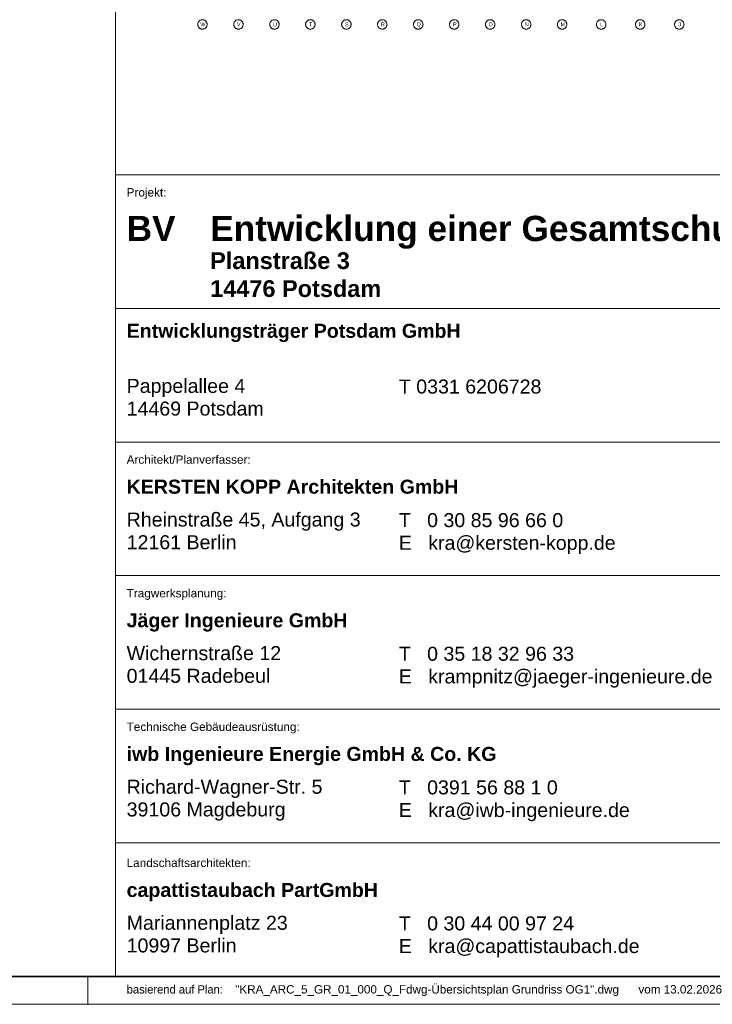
# Model space of a CAD drawing. Extents: x -620 to 3480, y 62 to 1107.
# Tile 39 of 244: x 98 to 223, y 62 to 239. Entities that reach past the tile are written whole.
import ezdxf
from ezdxf.lldxf.tags import DXFTag

# ---------------------------------------------------------------- set-up
doc = ezdxf.new("R2010")
doc.units = 0
for name, color, linetype, lineweight in [('iwb_Plankopf Linie', 7, 'Continuous', 13), ('iwb_Plankopf Rahmen', 7, 'Continuous', 35), ('iwb_Plankopf Text', 7, 'Continuous', 18), ('PK_LP_Achsen', 7, 'STRICHPUNKT2', 5)]:
    doc.layers.add(name, color=color, linetype=linetype, lineweight=lineweight)
doc.layers.add('PK_LP_T01', color=1, linetype='Continuous', lineweight=9, true_color=0xff0000)
doc.styles.add('Plankopf', font='arial.ttf')
doc.styles.get("Standard").update_dxf_attribs({"font": 'ARIALN.TTF'})
tags = doc.linetypes.add('STRICHPUNKT2', pattern=[12.7, 6.35, -3.175, 0, -3.175]).pattern_tags.tags
tags[10:11] = [DXFTag(74, 4), DXFTag(75, 0), DXFTag(340, '0'), DXFTag(46, 0.0), DXFTag(50, 0.0), DXFTag(44, 0.0), DXFTag(45, 0.0)]
tags[8:9] = [DXFTag(74, 4), DXFTag(75, 0), DXFTag(340, '0'), DXFTag(46, 0.0), DXFTag(50, 0.0), DXFTag(44, 0.0), DXFTag(45, 0.0)]
tags[6:7] = [DXFTag(74, 4), DXFTag(75, 0), DXFTag(340, '0'), DXFTag(46, 0.0), DXFTag(50, 0.0), DXFTag(44, 0.0), DXFTag(45, 0.0)]
tags[4:5] = [DXFTag(74, 4), DXFTag(75, 0), DXFTag(340, '0'), DXFTag(46, 0.0), DXFTag(50, 0.0), DXFTag(44, 0.0), DXFTag(45, 0.0)]

# ---------------------------------------------------------------- blocks, each defined once
blk = doc.blocks.new('Blockreferenz-A06G9GKR8I')
at = {"layer": 'PK_LP_Achsen', "linetype": 'ByBlock', "ltscale": 0.13}
for p, q in [((130.15, 238.69), (130.18, 238.77)), ((130.18, 238.77), (130.22, 238.84)), ((130.22, 238.84), (130.26, 238.91)), ((130.26, 238.91), (130.31, 238.98)), ((130.31, 238.98), (130.37, 239.04)), ((130.37, 239.04), (130.43, 239.1)), ((130.43, 239.1), (130.5, 239.15)), ((130.5, 239.15), (130.57, 239.19)), ((130.57, 239.19), (130.64, 239.23)), ((130.64, 239.23), (130.72, 239.25)), ((130.72, 239.25), (130.8, 239.27)), ((130.8, 239.27), (130.88, 239.29)), ((130.88, 239.29), (130.97, 239.29)), ((130.97, 239.29), (131.05, 239.29)), ((131.05, 239.29), (131.13, 239.27)), ((131.13, 239.27), (131.21, 239.25)), ((131.21, 239.25), (131.29, 239.23)), ((131.29, 239.23), (131.37, 239.19)), ((131.37, 239.19), (131.44, 239.15)), ((131.44, 239.15), (131.51, 239.1)), ((131.51, 239.1), (131.57, 239.04)), ((131.57, 239.04), (131.62, 238.98)), ((131.62, 238.98), (131.67, 238.91)), ((131.67, 238.91), (131.72, 238.84)), ((131.72, 238.84), (131.75, 238.77)), ((131.75, 238.77), (131.78, 238.69)), ((136.61, 238.69), (136.64, 238.77)), ((136.64, 238.77), (136.68, 238.84)), ((136.68, 238.84), (136.72, 238.91)), ((136.72, 238.91), (136.77, 238.98)), ((136.77, 238.98), (136.83, 239.04)), ((136.83, 239.04), (136.89, 239.1)), ((136.89, 239.1), (136.96, 239.15)), ((136.96, 239.15), (137.03, 239.19)), ((137.03, 239.19), (137.1, 239.23)), ((137.1, 239.23), (137.18, 239.25)), ((137.18, 239.25), (137.26, 239.27)), ((137.26, 239.27), (137.34, 239.29)), ((137.34, 239.29), (137.43, 239.29)), ((137.43, 239.29), (137.51, 239.29)), ((137.51, 239.29), (137.59, 239.27)), ((137.59, 239.27), (137.67, 239.25)), ((137.67, 239.25), (137.75, 239.23)), ((137.75, 239.23), (137.83, 239.19)), ((137.83, 239.19), (137.9, 239.15)), ((137.9, 239.15), (137.97, 239.1)), ((137.97, 239.1), (138.03, 239.04)), ((138.03, 239.04), (138.08, 238.98)), ((138.08, 238.98), (138.13, 238.91)), ((138.13, 238.91), (138.18, 238.84)), ((138.18, 238.84), (138.21, 238.77)), ((138.21, 238.77), (138.24, 238.69)), ((143.07, 238.69), (143.1, 238.77)), ((143.1, 238.77), (143.14, 238.84)), ((143.14, 238.84), (143.18, 238.91)), ((143.18, 238.91), (143.23, 238.98)), ((143.23, 238.98), (143.29, 239.04)), ((143.29, 239.04), (143.35, 239.1)), ((143.35, 239.1), (143.42, 239.15)), ((143.42, 239.15), (143.49, 239.19)), ((143.49, 239.19), (143.56, 239.23)), ((143.56, 239.23), (143.64, 239.25)), ((143.64, 239.25), (143.72, 239.27)), ((143.72, 239.27), (143.8, 239.29)), ((143.8, 239.29), (143.89, 239.29)), ((143.89, 239.29), (143.97, 239.29)), ((143.97, 239.29), (144.05, 239.27)), ((144.05, 239.27), (144.13, 239.25)), ((144.13, 239.25), (144.21, 239.23)), ((144.21, 239.23), (144.29, 239.19)), ((144.29, 239.19), (144.36, 239.15)), ((144.36, 239.15), (144.43, 239.1)), ((144.43, 239.1), (144.49, 239.04)), ((144.49, 239.04), (144.54, 238.98)), ((144.54, 238.98), (144.59, 238.91)), ((144.59, 238.91), (144.64, 238.84)), ((144.64, 238.84), (144.67, 238.77)), ((144.67, 238.77), (144.7, 238.69)), ((149.53, 238.69), (149.56, 238.77)), ((149.56, 238.77), (149.6, 238.84)), ((149.6, 238.84), (149.64, 238.91)), ((149.64, 238.91), (149.69, 238.98)), ((149.69, 238.98), (149.75, 239.04)), ((149.75, 239.04), (149.81, 239.1)), ((149.81, 239.1), (149.88, 239.15)), ((149.88, 239.15), (149.95, 239.19)), ((149.95, 239.19), (150.02, 239.23)), ((150.02, 239.23), (150.1, 239.25)), ((150.1, 239.25), (150.18, 239.27)), ((150.18, 239.27), (150.26, 239.29)), ((150.26, 239.29), (150.35, 239.29)), ((150.35, 239.29), (150.43, 239.29)), ((150.43, 239.29), (150.51, 239.27)), ((150.51, 239.27), (150.59, 239.25)), ((150.59, 239.25), (150.67, 239.23)), ((150.67, 239.23), (150.75, 239.19)), ((150.75, 239.19), (150.82, 239.15)), ((150.82, 239.15), (150.89, 239.1)), ((150.89, 239.1), (150.95, 239.04)), ((150.95, 239.04), (151, 238.98)), ((151, 238.98), (151.05, 238.91)), ((151.05, 238.91), (151.1, 238.84)), ((151.1, 238.84), (151.13, 238.77)), ((151.13, 238.77), (151.16, 238.69)), ((155.99, 238.69), (156.02, 238.77)), ((156.02, 238.77), (156.06, 238.84)), ((156.06, 238.84), (156.1, 238.91)), ((156.1, 238.91), (156.15, 238.98)), ((156.15, 238.98), (156.21, 239.04)), ((156.21, 239.04), (156.27, 239.1)), ((156.27, 239.1), (156.34, 239.15)), ((156.34, 239.15), (156.41, 239.19)), ((156.41, 239.19), (156.48, 239.23)), ((156.48, 239.23), (156.56, 239.25)), ((156.56, 239.25), (156.64, 239.27)), ((156.64, 239.27), (156.72, 239.29)), ((156.72, 239.29), (156.81, 239.29)), ((156.81, 239.29), (156.89, 239.29)), ((156.89, 239.29), (156.97, 239.27)), ((156.97, 239.27), (157.05, 239.25)), ((157.05, 239.25), (157.13, 239.23)), ((157.13, 239.23), (157.21, 239.19)), ((157.21, 239.19), (157.28, 239.15)), ((157.28, 239.15), (157.35, 239.1)), ((157.35, 239.1), (157.41, 239.04)), ((157.41, 239.04), (157.46, 238.98)), ((157.46, 238.98), (157.51, 238.91)), ((157.51, 238.91), (157.56, 238.84)), ((157.56, 238.84), (157.59, 238.77)), ((157.59, 238.77), (157.62, 238.69)), ((162.45, 238.69), (162.48, 238.77)), ((162.48, 238.77), (162.52, 238.84)), ((162.52, 238.84), (162.56, 238.91)), ((162.56, 238.91), (162.61, 238.98)), ((162.61, 238.98), (162.67, 239.04)), ((162.67, 239.04), (162.73, 239.1)), ((162.73, 239.1), (162.8, 239.15)), ((162.8, 239.15), (162.87, 239.19)), ((162.87, 239.19), (162.94, 239.23)), ((162.94, 239.23), (163.02, 239.25)), ((163.02, 239.25), (163.1, 239.27)), ((163.1, 239.27), (163.18, 239.29)), ((163.18, 239.29), (163.27, 239.29)), ((163.27, 239.29), (163.35, 239.29)), ((163.35, 239.29), (163.43, 239.27)), ((163.43, 239.27), (163.51, 239.25)), ((163.51, 239.25), (163.59, 239.23)), ((163.59, 239.23), (163.67, 239.19)), ((163.67, 239.19), (163.74, 239.15)), ((163.74, 239.15), (163.81, 239.1)), ((163.81, 239.1), (163.87, 239.04)), ((163.87, 239.04), (163.92, 238.98)), ((163.92, 238.98), (163.97, 238.91)), ((163.97, 238.91), (164.02, 238.84)), ((164.02, 238.84), (164.05, 238.77)), ((164.05, 238.77), (164.08, 238.69)), ((168.91, 238.69), (168.94, 238.77)), ((168.94, 238.77), (168.98, 238.84)), ((168.98, 238.84), (169.02, 238.91)), ((169.02, 238.91), (169.07, 238.98)), ((169.07, 238.98), (169.13, 239.04)), ((169.13, 239.04), (169.19, 239.1)), ((169.19, 239.1), (169.26, 239.15)), ((169.26, 239.15), (169.33, 239.19)), ((169.33, 239.19), (169.4, 239.23)), ((169.4, 239.23), (169.48, 239.25)), ((169.48, 239.25), (169.56, 239.27)), ((169.56, 239.27), (169.64, 239.29)), ((169.64, 239.29), (169.73, 239.29)), ((169.73, 239.29), (169.81, 239.29)), ((169.81, 239.29), (169.89, 239.27)), ((169.89, 239.27), (169.97, 239.25)), ((169.97, 239.25), (170.05, 239.23)), ((170.05, 239.23), (170.13, 239.19)), ((170.13, 239.19), (170.2, 239.15)), ((170.2, 239.15), (170.27, 239.1)), ((170.27, 239.1), (170.33, 239.04)), ((170.33, 239.04), (170.38, 238.98)), ((170.38, 238.98), (170.43, 238.91)), ((170.43, 238.91), (170.48, 238.84)), ((170.48, 238.84), (170.51, 238.77)), ((170.51, 238.77), (170.54, 238.69)), ((175.37, 238.69), (175.4, 238.77)), ((175.4, 238.77), (175.44, 238.84)), ((175.44, 238.84), (175.48, 238.91)), ((175.48, 238.91), (175.53, 238.98)), ((175.53, 238.98), (175.59, 239.04)), ((175.59, 239.04), (175.65, 239.1)), ((175.65, 239.1), (175.72, 239.15)), ((175.72, 239.15), (175.79, 239.19)), ((175.79, 239.19), (175.86, 239.23)), ((175.86, 239.23), (175.94, 239.25)), ((175.94, 239.25), (176.02, 239.27)), ((176.02, 239.27), (176.1, 239.29)), ((176.1, 239.29), (176.19, 239.29)), ((176.19, 239.29), (176.27, 239.29)), ((176.27, 239.29), (176.35, 239.27)), ((176.35, 239.27), (176.43, 239.25)), ((176.43, 239.25), (176.51, 239.23)), ((176.51, 239.23), (176.59, 239.19)), ((176.59, 239.19), (176.66, 239.15)), ((176.66, 239.15), (176.73, 239.1)), ((176.73, 239.1), (176.79, 239.04)), ((176.79, 239.04), (176.84, 238.98)), ((176.84, 238.98), (176.89, 238.91)), ((176.89, 238.91), (176.94, 238.84)), ((176.94, 238.84), (176.97, 238.77)), ((176.97, 238.77), (177, 238.69)), ((181.83, 238.69), (181.86, 238.77)), ((181.86, 238.77), (181.9, 238.84)), ((181.9, 238.84), (181.94, 238.91)), ((181.94, 238.91), (181.99, 238.98)), ((181.99, 238.98), (182.05, 239.04)), ((182.05, 239.04), (182.11, 239.1)), ((182.11, 239.1), (182.18, 239.15)), ((182.18, 239.15), (182.25, 239.19)), ((182.25, 239.19), (182.32, 239.23)), ((182.32, 239.23), (182.4, 239.25)), ((182.4, 239.25), (182.48, 239.27)), ((182.48, 239.27), (182.56, 239.29)), ((182.56, 239.29), (182.65, 239.29)), ((182.65, 239.29), (182.73, 239.29)), ((182.73, 239.29), (182.81, 239.27)), ((182.81, 239.27), (182.89, 239.25)), ((182.89, 239.25), (182.97, 239.23)), ((182.97, 239.23), (183.05, 239.19)), ((183.05, 239.19), (183.12, 239.15)), ((183.12, 239.15), (183.19, 239.1)), ((183.19, 239.1), (183.25, 239.04)), ((183.25, 239.04), (183.3, 238.98)), ((183.3, 238.98), (183.35, 238.91)), ((183.35, 238.91), (183.4, 238.84)), ((183.4, 238.84), (183.43, 238.77)), ((183.43, 238.77), (183.46, 238.69)), ((188.29, 238.69), (188.32, 238.77)), ((188.32, 238.77), (188.36, 238.84)), ((188.36, 238.84), (188.4, 238.91)), ((188.4, 238.91), (188.45, 238.98)), ((188.45, 238.98), (188.51, 239.04)), ((188.51, 239.04), (188.57, 239.1)), ((188.57, 239.1), (188.64, 239.15)), ((188.64, 239.15), (188.71, 239.19)), ((188.71, 239.19), (188.78, 239.23)), ((188.78, 239.23), (188.86, 239.25)), ((188.86, 239.25), (188.94, 239.27)), ((188.94, 239.27), (189.02, 239.29)), ((189.02, 239.29), (189.11, 239.29)), ((189.11, 239.29), (189.19, 239.29)), ((189.19, 239.29), (189.27, 239.27)), ((189.27, 239.27), (189.35, 239.25)), ((189.35, 239.25), (189.43, 239.23)), ((189.43, 239.23), (189.51, 239.19)), ((189.51, 239.19), (189.58, 239.15)), ((189.58, 239.15), (189.65, 239.1)), ((189.65, 239.1), (189.71, 239.04)), ((189.71, 239.04), (189.76, 238.98)), ((189.76, 238.98), (189.81, 238.91)), ((189.81, 238.91), (189.86, 238.84)), ((189.86, 238.84), (189.89, 238.77)), ((189.89, 238.77), (189.92, 238.69)), ((194.75, 238.69), (194.78, 238.77)), ((194.78, 238.77), (194.82, 238.84)), ((194.82, 238.84), (194.86, 238.91)), ((194.86, 238.91), (194.91, 238.98)), ((194.91, 238.98), (194.97, 239.04)), ((194.97, 239.04), (195.03, 239.1)), ((195.03, 239.1), (195.1, 239.15)), ((195.1, 239.15), (195.17, 239.19)), ((195.17, 239.19), (195.24, 239.23)), ((195.24, 239.23), (195.32, 239.25)), ((195.32, 239.25), (195.4, 239.27)), ((195.4, 239.27), (195.48, 239.29)), ((195.48, 239.29), (195.57, 239.29)), ((195.57, 239.29), (195.65, 239.29)), ((195.65, 239.29), (195.73, 239.27)), ((195.73, 239.27), (195.81, 239.25)), ((195.81, 239.25), (195.89, 239.23)), ((195.89, 239.23), (195.97, 239.19)), ((195.97, 239.19), (196.04, 239.15)), ((196.04, 239.15), (196.11, 239.1)), ((196.11, 239.1), (196.17, 239.04)), ((196.17, 239.04), (196.22, 238.98)), ((196.22, 238.98), (196.27, 238.91)), ((196.27, 238.91), (196.32, 238.84)), ((196.32, 238.84), (196.35, 238.77)), ((196.35, 238.77), (196.38, 238.69)), ((201.77, 238.69), (201.79, 238.77)), ((201.79, 238.77), (201.83, 238.84)), ((201.83, 238.84), (201.87, 238.91)), ((201.87, 238.91), (201.92, 238.98)), ((201.92, 238.98), (201.98, 239.04)), ((201.98, 239.04), (202.04, 239.1)), ((202.04, 239.1), (202.11, 239.15)), ((202.11, 239.15), (202.18, 239.19)), ((202.18, 239.19), (202.25, 239.23)), ((202.25, 239.23), (202.33, 239.25)), ((202.33, 239.25), (202.41, 239.27)), ((202.41, 239.27), (202.5, 239.29)), ((202.5, 239.29), (202.58, 239.29)), ((202.58, 239.29), (202.66, 239.29)), ((202.66, 239.29), (202.75, 239.27)), ((202.75, 239.27), (202.83, 239.25)), ((202.83, 239.25), (202.91, 239.23)), ((202.91, 239.23), (202.98, 239.19)), ((202.98, 239.19), (203.05, 239.15)), ((203.05, 239.15), (203.12, 239.1)), ((203.12, 239.1), (203.18, 239.04)), ((203.18, 239.04), (203.24, 238.98)), ((203.24, 238.98), (203.29, 238.91)), ((203.29, 238.91), (203.33, 238.84)), ((203.33, 238.84), (203.37, 238.77)), ((203.37, 238.77), (203.39, 238.69)), ((208.78, 238.69), (208.81, 238.77)), ((208.81, 238.77), (208.84, 238.84)), ((208.84, 238.84), (208.89, 238.91)), ((208.89, 238.91), (208.94, 238.98)), ((208.94, 238.98), (208.99, 239.04)), ((208.99, 239.04), (209.05, 239.1)), ((209.05, 239.1), (209.12, 239.15)), ((209.12, 239.15), (209.19, 239.19)), ((209.19, 239.19), (209.27, 239.23)), ((209.27, 239.23), (209.35, 239.25)), ((209.35, 239.25), (209.43, 239.27)), ((209.43, 239.27), (209.51, 239.29)), ((209.51, 239.29), (209.59, 239.29)), ((209.59, 239.29), (209.68, 239.29)), ((209.68, 239.29), (209.76, 239.27)), ((209.76, 239.27), (209.84, 239.25)), ((209.84, 239.25), (209.92, 239.23)), ((209.92, 239.23), (209.99, 239.19)), ((209.99, 239.19), (210.06, 239.15)), ((210.06, 239.15), (210.13, 239.1)), ((210.13, 239.1), (210.19, 239.04)), ((210.19, 239.04), (210.25, 238.98)), ((210.25, 238.98), (210.3, 238.91)), ((210.3, 238.91), (210.34, 238.84)), ((210.34, 238.84), (210.38, 238.77)), ((210.38, 238.77), (210.41, 238.69)), ((215.79, 238.69), (215.82, 238.77)), ((215.82, 238.77), (215.86, 238.84)), ((215.86, 238.84), (215.9, 238.91)), ((215.9, 238.91), (215.95, 238.98)), ((215.95, 238.98), (216, 239.04)), ((216, 239.04), (216.07, 239.1)), ((216.07, 239.1), (216.13, 239.15)), ((216.13, 239.15), (216.2, 239.19)), ((216.2, 239.19), (216.28, 239.23)), ((216.28, 239.23), (216.36, 239.25)), ((216.36, 239.25), (216.44, 239.27)), ((216.44, 239.27), (216.52, 239.29)), ((216.52, 239.29), (216.61, 239.29)), ((216.61, 239.29), (216.69, 239.29)), ((216.69, 239.29), (216.77, 239.27)), ((216.77, 239.27), (216.85, 239.25)), ((216.85, 239.25), (216.93, 239.23)), ((216.93, 239.23), (217.01, 239.19)), ((217.01, 239.19), (217.08, 239.15)), ((217.08, 239.15), (217.14, 239.1)), ((217.14, 239.1), (217.21, 239.04)), ((217.21, 239.04), (217.26, 238.98)), ((217.26, 238.98), (217.31, 238.91)), ((217.31, 238.91), (217.35, 238.84)), ((217.35, 238.84), (217.39, 238.77)), ((217.39, 238.77), (217.42, 238.69)), ((130.12, 238.52), (130.13, 238.61)), ((130.12, 238.44), (130.12, 238.52)), ((130.12, 238.36), (130.12, 238.44)), ((130.13, 238.28), (130.12, 238.36)), ((130.13, 238.61), (130.15, 238.69)), ((130.15, 238.19), (130.13, 238.28)), ((130.18, 238.12), (130.15, 238.19)), ((130.22, 238.04), (130.18, 238.12)), ((130.26, 237.97), (130.22, 238.04)), ((130.31, 237.9), (130.26, 237.97)), ((130.37, 237.84), (130.31, 237.9)), ((130.43, 237.78), (130.37, 237.84)), ((130.5, 237.73), (130.43, 237.78)), ((130.57, 237.69), (130.5, 237.73)), ((130.64, 237.66), (130.57, 237.69)), ((130.72, 237.63), (130.64, 237.66)), ((130.8, 237.61), (130.72, 237.63)), ((130.88, 237.6), (130.8, 237.61)), ((130.97, 237.59), (130.88, 237.6)), ((131.05, 237.6), (130.97, 237.59)), ((131.13, 237.61), (131.05, 237.6)), ((131.21, 237.63), (131.13, 237.61)), ((131.29, 237.66), (131.21, 237.63)), ((131.37, 237.69), (131.29, 237.66)), ((131.44, 237.73), (131.37, 237.69)), ((131.51, 237.78), (131.44, 237.73)), ((131.57, 237.84), (131.51, 237.78)), ((131.62, 237.9), (131.57, 237.84)), ((131.67, 237.97), (131.62, 237.9)), ((131.72, 238.04), (131.67, 237.97)), ((131.75, 238.12), (131.72, 238.04)), ((131.78, 238.19), (131.75, 238.12)), ((131.78, 238.69), (131.8, 238.61)), ((131.8, 238.28), (131.78, 238.19)), ((131.8, 238.61), (131.81, 238.52)), ((131.81, 238.36), (131.8, 238.28)), ((131.81, 238.52), (131.82, 238.44)), ((131.82, 238.44), (131.81, 238.36)), ((136.58, 238.52), (136.59, 238.61)), ((136.58, 238.44), (136.58, 238.52)), ((136.58, 238.36), (136.58, 238.44)), ((136.59, 238.28), (136.58, 238.36)), ((136.59, 238.61), (136.61, 238.69)), ((136.61, 238.19), (136.59, 238.28)), ((136.64, 238.12), (136.61, 238.19)), ((136.68, 238.04), (136.64, 238.12)), ((136.72, 237.97), (136.68, 238.04)), ((136.77, 237.9), (136.72, 237.97)), ((136.83, 237.84), (136.77, 237.9)), ((136.89, 237.78), (136.83, 237.84)), ((136.96, 237.73), (136.89, 237.78)), ((137.03, 237.69), (136.96, 237.73)), ((137.1, 237.66), (137.03, 237.69)), ((137.18, 237.63), (137.1, 237.66)), ((137.26, 237.61), (137.18, 237.63)), ((137.34, 237.6), (137.26, 237.61)), ((137.43, 237.59), (137.34, 237.6)), ((137.51, 237.6), (137.43, 237.59)), ((137.59, 237.61), (137.51, 237.6)), ((137.67, 237.63), (137.59, 237.61)), ((137.75, 237.66), (137.67, 237.63)), ((137.83, 237.69), (137.75, 237.66)), ((137.9, 237.73), (137.83, 237.69)), ((137.97, 237.78), (137.9, 237.73)), ((138.03, 237.84), (137.97, 237.78)), ((138.08, 237.9), (138.03, 237.84)), ((138.13, 237.97), (138.08, 237.9)), ((138.18, 238.04), (138.13, 237.97)), ((138.21, 238.12), (138.18, 238.04)), ((138.24, 238.19), (138.21, 238.12)), ((138.24, 238.69), (138.26, 238.61)), ((138.26, 238.28), (138.24, 238.19)), ((138.26, 238.61), (138.27, 238.52)), ((138.27, 238.36), (138.26, 238.28)), ((138.27, 238.52), (138.28, 238.44)), ((138.28, 238.44), (138.27, 238.36)), ((143.04, 238.52), (143.05, 238.61)), ((143.04, 238.44), (143.04, 238.52)), ((143.04, 238.36), (143.04, 238.44)), ((143.05, 238.28), (143.04, 238.36)), ((143.05, 238.61), (143.07, 238.69)), ((143.07, 238.19), (143.05, 238.28)), ((143.1, 238.12), (143.07, 238.19)), ((143.14, 238.04), (143.1, 238.12)), ((143.18, 237.97), (143.14, 238.04)), ((143.23, 237.9), (143.18, 237.97)), ((143.29, 237.84), (143.23, 237.9)), ((143.35, 237.78), (143.29, 237.84)), ((143.42, 237.73), (143.35, 237.78)), ((143.49, 237.69), (143.42, 237.73)), ((143.56, 237.66), (143.49, 237.69)), ((143.64, 237.63), (143.56, 237.66)), ((143.72, 237.61), (143.64, 237.63)), ((143.8, 237.6), (143.72, 237.61)), ((143.89, 237.59), (143.8, 237.6)), ((143.97, 237.6), (143.89, 237.59)), ((144.05, 237.61), (143.97, 237.6)), ((144.13, 237.63), (144.05, 237.61)), ((144.21, 237.66), (144.13, 237.63)), ((144.29, 237.69), (144.21, 237.66)), ((144.36, 237.73), (144.29, 237.69)), ((144.43, 237.78), (144.36, 237.73)), ((144.49, 237.84), (144.43, 237.78)), ((144.54, 237.9), (144.49, 237.84)), ((144.59, 237.97), (144.54, 237.9)), ((144.64, 238.04), (144.59, 237.97)), ((144.67, 238.12), (144.64, 238.04)), ((144.7, 238.19), (144.67, 238.12)), ((144.7, 238.69), (144.72, 238.61)), ((144.72, 238.28), (144.7, 238.19)), ((144.72, 238.61), (144.73, 238.52)), ((144.73, 238.36), (144.72, 238.28)), ((144.73, 238.52), (144.74, 238.44)), ((144.74, 238.44), (144.73, 238.36)), ((149.5, 238.52), (149.51, 238.61)), ((149.5, 238.44), (149.5, 238.52)), ((149.5, 238.36), (149.5, 238.44)), ((149.51, 238.28), (149.5, 238.36)), ((149.51, 238.61), (149.53, 238.69)), ((149.53, 238.19), (149.51, 238.28)), ((149.56, 238.12), (149.53, 238.19)), ((149.6, 238.04), (149.56, 238.12)), ((149.64, 237.97), (149.6, 238.04)), ((149.69, 237.9), (149.64, 237.97)), ((149.75, 237.84), (149.69, 237.9)), ((149.81, 237.78), (149.75, 237.84)), ((149.88, 237.73), (149.81, 237.78)), ((149.95, 237.69), (149.88, 237.73)), ((150.02, 237.66), (149.95, 237.69)), ((150.1, 237.63), (150.02, 237.66)), ((150.18, 237.61), (150.1, 237.63)), ((150.26, 237.6), (150.18, 237.61)), ((150.35, 237.59), (150.26, 237.6)), ((150.43, 237.6), (150.35, 237.59)), ((150.51, 237.61), (150.43, 237.6)), ((150.59, 237.63), (150.51, 237.61)), ((150.67, 237.66), (150.59, 237.63)), ((150.75, 237.69), (150.67, 237.66)), ((150.82, 237.73), (150.75, 237.69)), ((150.89, 237.78), (150.82, 237.73)), ((150.95, 237.84), (150.89, 237.78)), ((151, 237.9), (150.95, 237.84)), ((151.05, 237.97), (151, 237.9)), ((151.1, 238.04), (151.05, 237.97)), ((151.13, 238.12), (151.1, 238.04)), ((151.16, 238.19), (151.13, 238.12)), ((151.16, 238.69), (151.18, 238.61)), ((151.18, 238.28), (151.16, 238.19)), ((151.18, 238.61), (151.19, 238.52)), ((151.19, 238.36), (151.18, 238.28)), ((151.19, 238.52), (151.2, 238.44)), ((151.2, 238.44), (151.19, 238.36)), ((155.96, 238.52), (155.97, 238.61)), ((155.96, 238.44), (155.96, 238.52)), ((155.96, 238.36), (155.96, 238.44)), ((155.97, 238.28), (155.96, 238.36)), ((155.97, 238.61), (155.99, 238.69)), ((155.99, 238.19), (155.97, 238.28)), ((156.02, 238.12), (155.99, 238.19)), ((156.06, 238.04), (156.02, 238.12)), ((156.1, 237.97), (156.06, 238.04)), ((156.15, 237.9), (156.1, 237.97)), ((156.21, 237.84), (156.15, 237.9)), ((156.27, 237.78), (156.21, 237.84)), ((156.34, 237.73), (156.27, 237.78)), ((156.41, 237.69), (156.34, 237.73)), ((156.48, 237.66), (156.41, 237.69)), ((156.56, 237.63), (156.48, 237.66)), ((156.64, 237.61), (156.56, 237.63)), ((156.72, 237.6), (156.64, 237.61)), ((156.81, 237.59), (156.72, 237.6)), ((156.89, 237.6), (156.81, 237.59)), ((156.97, 237.61), (156.89, 237.6)), ((157.05, 237.63), (156.97, 237.61)), ((157.13, 237.66), (157.05, 237.63)), ((157.21, 237.69), (157.13, 237.66)), ((157.28, 237.73), (157.21, 237.69)), ((157.35, 237.78), (157.28, 237.73)), ((157.41, 237.84), (157.35, 237.78)), ((157.46, 237.9), (157.41, 237.84)), ((157.51, 237.97), (157.46, 237.9)), ((157.56, 238.04), (157.51, 237.97)), ((157.59, 238.12), (157.56, 238.04)), ((157.62, 238.19), (157.59, 238.12)), ((157.62, 238.69), (157.64, 238.61)), ((157.64, 238.28), (157.62, 238.19)), ((157.64, 238.61), (157.65, 238.52)), ((157.65, 238.36), (157.64, 238.28)), ((157.65, 238.52), (157.66, 238.44)), ((157.66, 238.44), (157.65, 238.36)), ((162.42, 238.52), (162.43, 238.61)), ((162.42, 238.44), (162.42, 238.52)), ((162.42, 238.36), (162.42, 238.44)), ((162.43, 238.28), (162.42, 238.36)), ((162.43, 238.61), (162.45, 238.69)), ((162.45, 238.19), (162.43, 238.28)), ((162.48, 238.12), (162.45, 238.19)), ((162.52, 238.04), (162.48, 238.12)), ((162.56, 237.97), (162.52, 238.04)), ((162.61, 237.9), (162.56, 237.97)), ((162.67, 237.84), (162.61, 237.9)), ((162.73, 237.78), (162.67, 237.84)), ((162.8, 237.73), (162.73, 237.78)), ((162.87, 237.69), (162.8, 237.73)), ((162.94, 237.66), (162.87, 237.69)), ((163.02, 237.63), (162.94, 237.66)), ((163.1, 237.61), (163.02, 237.63)), ((163.18, 237.6), (163.1, 237.61)), ((163.27, 237.59), (163.18, 237.6)), ((163.35, 237.6), (163.27, 237.59)), ((163.43, 237.61), (163.35, 237.6)), ((163.51, 237.63), (163.43, 237.61)), ((163.59, 237.66), (163.51, 237.63)), ((163.67, 237.69), (163.59, 237.66)), ((163.74, 237.73), (163.67, 237.69)), ((163.81, 237.78), (163.74, 237.73)), ((163.87, 237.84), (163.81, 237.78)), ((163.92, 237.9), (163.87, 237.84)), ((163.97, 237.97), (163.92, 237.9)), ((164.02, 238.04), (163.97, 237.97)), ((164.05, 238.12), (164.02, 238.04)), ((164.08, 238.19), (164.05, 238.12)), ((164.08, 238.69), (164.1, 238.61)), ((164.1, 238.28), (164.08, 238.19)), ((164.1, 238.61), (164.11, 238.52)), ((164.11, 238.36), (164.1, 238.28)), ((164.11, 238.52), (164.12, 238.44)), ((164.12, 238.44), (164.11, 238.36)), ((168.88, 238.52), (168.89, 238.61)), ((168.88, 238.44), (168.88, 238.52)), ((168.88, 238.36), (168.88, 238.44)), ((168.89, 238.28), (168.88, 238.36)), ((168.89, 238.61), (168.91, 238.69)), ((168.91, 238.19), (168.89, 238.28)), ((168.94, 238.12), (168.91, 238.19)), ((168.98, 238.04), (168.94, 238.12)), ((169.02, 237.97), (168.98, 238.04)), ((169.07, 237.9), (169.02, 237.97)), ((169.13, 237.84), (169.07, 237.9)), ((169.19, 237.78), (169.13, 237.84)), ((169.26, 237.73), (169.19, 237.78)), ((169.33, 237.69), (169.26, 237.73)), ((169.4, 237.66), (169.33, 237.69)), ((169.48, 237.63), (169.4, 237.66)), ((169.56, 237.61), (169.48, 237.63)), ((169.64, 237.6), (169.56, 237.61)), ((169.73, 237.59), (169.64, 237.6)), ((169.81, 237.6), (169.73, 237.59)), ((169.89, 237.61), (169.81, 237.6)), ((169.97, 237.63), (169.89, 237.61)), ((170.05, 237.66), (169.97, 237.63)), ((170.13, 237.69), (170.05, 237.66)), ((170.2, 237.73), (170.13, 237.69)), ((170.27, 237.78), (170.2, 237.73)), ((170.33, 237.84), (170.27, 237.78)), ((170.38, 237.9), (170.33, 237.84)), ((170.43, 237.97), (170.38, 237.9)), ((170.48, 238.04), (170.43, 237.97)), ((170.51, 238.12), (170.48, 238.04)), ((170.54, 238.19), (170.51, 238.12)), ((170.54, 238.69), (170.56, 238.61)), ((170.56, 238.28), (170.54, 238.19)), ((170.56, 238.61), (170.57, 238.52)), ((170.57, 238.36), (170.56, 238.28)), ((170.57, 238.52), (170.58, 238.44)), ((170.58, 238.44), (170.57, 238.36)), ((175.34, 238.52), (175.35, 238.61)), ((175.34, 238.44), (175.34, 238.52)), ((175.34, 238.36), (175.34, 238.44)), ((175.35, 238.28), (175.34, 238.36)), ((175.35, 238.61), (175.37, 238.69)), ((175.37, 238.19), (175.35, 238.28)), ((175.4, 238.12), (175.37, 238.19)), ((175.44, 238.04), (175.4, 238.12)), ((175.48, 237.97), (175.44, 238.04)), ((175.53, 237.9), (175.48, 237.97)), ((175.59, 237.84), (175.53, 237.9)), ((175.65, 237.78), (175.59, 237.84)), ((175.72, 237.73), (175.65, 237.78)), ((175.79, 237.69), (175.72, 237.73)), ((175.86, 237.66), (175.79, 237.69)), ((175.94, 237.63), (175.86, 237.66)), ((176.02, 237.61), (175.94, 237.63)), ((176.1, 237.6), (176.02, 237.61)), ((176.19, 237.59), (176.1, 237.6)), ((176.27, 237.6), (176.19, 237.59)), ((176.35, 237.61), (176.27, 237.6)), ((176.43, 237.63), (176.35, 237.61)), ((176.51, 237.66), (176.43, 237.63)), ((176.59, 237.69), (176.51, 237.66)), ((176.66, 237.73), (176.59, 237.69)), ((176.73, 237.78), (176.66, 237.73)), ((176.79, 237.84), (176.73, 237.78)), ((176.84, 237.9), (176.79, 237.84)), ((176.89, 237.97), (176.84, 237.9)), ((176.94, 238.04), (176.89, 237.97)), ((176.97, 238.12), (176.94, 238.04)), ((177, 238.19), (176.97, 238.12)), ((177, 238.69), (177.02, 238.61)), ((177.02, 238.28), (177, 238.19)), ((177.02, 238.61), (177.03, 238.52)), ((177.03, 238.36), (177.02, 238.28)), ((177.03, 238.52), (177.04, 238.44)), ((177.04, 238.44), (177.03, 238.36)), ((181.8, 238.52), (181.81, 238.61)), ((181.8, 238.44), (181.8, 238.52)), ((181.8, 238.36), (181.8, 238.44)), ((181.81, 238.28), (181.8, 238.36)), ((181.81, 238.61), (181.83, 238.69)), ((181.83, 238.19), (181.81, 238.28)), ((181.86, 238.12), (181.83, 238.19)), ((181.9, 238.04), (181.86, 238.12)), ((181.94, 237.97), (181.9, 238.04)), ((181.99, 237.9), (181.94, 237.97)), ((182.05, 237.84), (181.99, 237.9)), ((182.11, 237.78), (182.05, 237.84)), ((182.18, 237.73), (182.11, 237.78)), ((182.25, 237.69), (182.18, 237.73)), ((182.32, 237.66), (182.25, 237.69)), ((182.4, 237.63), (182.32, 237.66)), ((182.48, 237.61), (182.4, 237.63)), ((182.56, 237.6), (182.48, 237.61)), ((182.65, 237.59), (182.56, 237.6)), ((182.73, 237.6), (182.65, 237.59)), ((182.81, 237.61), (182.73, 237.6)), ((182.89, 237.63), (182.81, 237.61)), ((182.97, 237.66), (182.89, 237.63)), ((183.05, 237.69), (182.97, 237.66)), ((183.12, 237.73), (183.05, 237.69)), ((183.19, 237.78), (183.12, 237.73)), ((183.25, 237.84), (183.19, 237.78)), ((183.3, 237.9), (183.25, 237.84)), ((183.35, 237.97), (183.3, 237.9)), ((183.4, 238.04), (183.35, 237.97)), ((183.43, 238.12), (183.4, 238.04)), ((183.46, 238.19), (183.43, 238.12)), ((183.46, 238.69), (183.48, 238.61)), ((183.48, 238.28), (183.46, 238.19)), ((183.48, 238.61), (183.49, 238.52)), ((183.49, 238.36), (183.48, 238.28)), ((183.49, 238.52), (183.5, 238.44)), ((183.5, 238.44), (183.49, 238.36)), ((188.26, 238.52), (188.27, 238.61)), ((188.26, 238.44), (188.26, 238.52)), ((188.26, 238.36), (188.26, 238.44)), ((188.27, 238.28), (188.26, 238.36)), ((188.27, 238.61), (188.29, 238.69)), ((188.29, 238.19), (188.27, 238.28)), ((188.32, 238.12), (188.29, 238.19)), ((188.36, 238.04), (188.32, 238.12)), ((188.4, 237.97), (188.36, 238.04)), ((188.45, 237.9), (188.4, 237.97)), ((188.51, 237.84), (188.45, 237.9)), ((188.57, 237.78), (188.51, 237.84)), ((188.64, 237.73), (188.57, 237.78)), ((188.71, 237.69), (188.64, 237.73)), ((188.78, 237.66), (188.71, 237.69)), ((188.86, 237.63), (188.78, 237.66)), ((188.94, 237.61), (188.86, 237.63)), ((189.02, 237.6), (188.94, 237.61)), ((189.11, 237.59), (189.02, 237.6)), ((189.19, 237.6), (189.11, 237.59)), ((189.27, 237.61), (189.19, 237.6)), ((189.35, 237.63), (189.27, 237.61)), ((189.43, 237.66), (189.35, 237.63)), ((189.51, 237.69), (189.43, 237.66)), ((189.58, 237.73), (189.51, 237.69)), ((189.65, 237.78), (189.58, 237.73)), ((189.71, 237.84), (189.65, 237.78)), ((189.76, 237.9), (189.71, 237.84)), ((189.81, 237.97), (189.76, 237.9)), ((189.86, 238.04), (189.81, 237.97)), ((189.89, 238.12), (189.86, 238.04)), ((189.92, 238.19), (189.89, 238.12)), ((189.92, 238.69), (189.94, 238.61)), ((189.94, 238.28), (189.92, 238.19)), ((189.94, 238.61), (189.95, 238.52)), ((189.95, 238.36), (189.94, 238.28)), ((189.95, 238.52), (189.96, 238.44)), ((189.96, 238.44), (189.95, 238.36)), ((194.72, 238.52), (194.73, 238.61)), ((194.72, 238.44), (194.72, 238.52)), ((194.72, 238.36), (194.72, 238.44)), ((194.73, 238.28), (194.72, 238.36)), ((194.73, 238.61), (194.75, 238.69)), ((194.75, 238.19), (194.73, 238.28)), ((194.78, 238.12), (194.75, 238.19)), ((194.82, 238.04), (194.78, 238.12)), ((194.86, 237.97), (194.82, 238.04)), ((194.91, 237.9), (194.86, 237.97)), ((194.97, 237.84), (194.91, 237.9)), ((195.03, 237.78), (194.97, 237.84)), ((195.1, 237.73), (195.03, 237.78)), ((195.17, 237.69), (195.1, 237.73)), ((195.24, 237.66), (195.17, 237.69)), ((195.32, 237.63), (195.24, 237.66)), ((195.4, 237.61), (195.32, 237.63)), ((195.48, 237.6), (195.4, 237.61)), ((195.57, 237.59), (195.48, 237.6)), ((195.65, 237.6), (195.57, 237.59)), ((195.73, 237.61), (195.65, 237.6)), ((195.81, 237.63), (195.73, 237.61)), ((195.89, 237.66), (195.81, 237.63)), ((195.97, 237.69), (195.89, 237.66)), ((196.04, 237.73), (195.97, 237.69)), ((196.11, 237.78), (196.04, 237.73)), ((196.17, 237.84), (196.11, 237.78)), ((196.22, 237.9), (196.17, 237.84)), ((196.27, 237.97), (196.22, 237.9)), ((196.32, 238.04), (196.27, 237.97)), ((196.35, 238.12), (196.32, 238.04)), ((196.38, 238.19), (196.35, 238.12)), ((196.38, 238.69), (196.4, 238.61)), ((196.4, 238.28), (196.38, 238.19)), ((196.4, 238.61), (196.41, 238.52)), ((196.41, 238.36), (196.4, 238.28)), ((196.41, 238.52), (196.42, 238.44)), ((196.42, 238.44), (196.41, 238.36)), ((201.73, 238.52), (201.75, 238.61)), ((201.73, 238.44), (201.73, 238.52)), ((201.73, 238.36), (201.73, 238.44)), ((201.75, 238.28), (201.73, 238.36)), ((201.75, 238.61), (201.77, 238.69)), ((201.77, 238.19), (201.75, 238.28)), ((201.79, 238.12), (201.77, 238.19)), ((201.83, 238.04), (201.79, 238.12)), ((201.87, 237.97), (201.83, 238.04)), ((201.92, 237.9), (201.87, 237.97)), ((201.98, 237.84), (201.92, 237.9)), ((202.04, 237.78), (201.98, 237.84)), ((202.11, 237.73), (202.04, 237.78)), ((202.18, 237.69), (202.11, 237.73)), ((202.25, 237.66), (202.18, 237.69)), ((202.33, 237.63), (202.25, 237.66)), ((202.41, 237.61), (202.33, 237.63)), ((202.5, 237.6), (202.41, 237.61)), ((202.58, 237.59), (202.5, 237.6)), ((202.66, 237.6), (202.58, 237.59)), ((202.75, 237.61), (202.66, 237.6)), ((202.83, 237.63), (202.75, 237.61)), ((202.91, 237.66), (202.83, 237.63)), ((202.98, 237.69), (202.91, 237.66)), ((203.05, 237.73), (202.98, 237.69)), ((203.12, 237.78), (203.05, 237.73)), ((203.18, 237.84), (203.12, 237.78)), ((203.24, 237.9), (203.18, 237.84)), ((203.29, 237.97), (203.24, 237.9)), ((203.33, 238.04), (203.29, 237.97)), ((203.37, 238.12), (203.33, 238.04)), ((203.39, 238.19), (203.37, 238.12)), ((203.39, 238.69), (203.41, 238.61)), ((203.41, 238.28), (203.39, 238.19)), ((203.41, 238.61), (203.43, 238.52)), ((203.43, 238.36), (203.41, 238.28)), ((203.43, 238.52), (203.43, 238.44)), ((203.43, 238.44), (203.43, 238.36)), ((208.74, 238.44), (208.75, 238.52)), ((208.75, 238.36), (208.74, 238.44)), ((208.75, 238.52), (208.76, 238.61)), ((208.76, 238.28), (208.75, 238.36)), ((208.76, 238.61), (208.78, 238.69)), ((208.78, 238.19), (208.76, 238.28)), ((208.81, 238.12), (208.78, 238.19)), ((208.84, 238.04), (208.81, 238.12)), ((208.89, 237.97), (208.84, 238.04)), ((208.94, 237.9), (208.89, 237.97)), ((208.99, 237.84), (208.94, 237.9)), ((209.05, 237.78), (208.99, 237.84)), ((209.12, 237.73), (209.05, 237.78)), ((209.19, 237.69), (209.12, 237.73)), ((209.27, 237.66), (209.19, 237.69)), ((209.35, 237.63), (209.27, 237.66)), ((209.43, 237.61), (209.35, 237.63)), ((209.51, 237.6), (209.43, 237.61)), ((209.59, 237.59), (209.51, 237.6)), ((209.68, 237.6), (209.59, 237.59)), ((209.76, 237.61), (209.68, 237.6)), ((209.84, 237.63), (209.76, 237.61)), ((209.92, 237.66), (209.84, 237.63)), ((209.99, 237.69), (209.92, 237.66)), ((210.06, 237.73), (209.99, 237.69)), ((210.13, 237.78), (210.06, 237.73)), ((210.19, 237.84), (210.13, 237.78)), ((210.25, 237.9), (210.19, 237.84)), ((210.3, 237.97), (210.25, 237.9)), ((210.34, 238.04), (210.3, 237.97)), ((210.38, 238.12), (210.34, 238.04)), ((210.41, 238.19), (210.38, 238.12)), ((210.41, 238.69), (210.43, 238.61)), ((210.43, 238.28), (210.41, 238.19)), ((210.43, 238.61), (210.44, 238.52)), ((210.44, 238.36), (210.43, 238.28)), ((210.44, 238.52), (210.44, 238.44)), ((210.44, 238.44), (210.44, 238.36)), ((215.76, 238.52), (215.77, 238.61)), ((215.76, 238.44), (215.76, 238.52)), ((215.76, 238.36), (215.76, 238.44)), ((215.77, 238.28), (215.76, 238.36)), ((215.77, 238.61), (215.79, 238.69)), ((215.79, 238.19), (215.77, 238.28)), ((215.82, 238.12), (215.79, 238.19)), ((215.86, 238.04), (215.82, 238.12)), ((215.9, 237.97), (215.86, 238.04)), ((215.95, 237.9), (215.9, 237.97)), ((216, 237.84), (215.95, 237.9)), ((216.07, 237.78), (216, 237.84)), ((216.13, 237.73), (216.07, 237.78)), ((216.2, 237.69), (216.13, 237.73)), ((216.28, 237.66), (216.2, 237.69)), ((216.36, 237.63), (216.28, 237.66)), ((216.44, 237.61), (216.36, 237.63)), ((216.52, 237.6), (216.44, 237.61)), ((216.61, 237.59), (216.52, 237.6)), ((216.69, 237.6), (216.61, 237.59)), ((216.77, 237.61), (216.69, 237.6)), ((216.85, 237.63), (216.77, 237.61)), ((216.93, 237.66), (216.85, 237.63)), ((217.01, 237.69), (216.93, 237.66)), ((217.08, 237.73), (217.01, 237.69)), ((217.14, 237.78), (217.08, 237.73)), ((217.21, 237.84), (217.14, 237.78)), ((217.26, 237.9), (217.21, 237.84)), ((217.31, 237.97), (217.26, 237.9)), ((217.35, 238.04), (217.31, 237.97)), ((217.39, 238.12), (217.35, 238.04)), ((217.42, 238.19), (217.39, 238.12)), ((217.42, 238.69), (217.44, 238.61)), ((217.44, 238.28), (217.42, 238.19)), ((217.44, 238.61), (217.45, 238.52)), ((217.45, 238.36), (217.44, 238.28)), ((217.45, 238.52), (217.46, 238.44)), ((217.46, 238.44), (217.45, 238.36))]:
    blk.add_line(p, q, dxfattribs=at)
at = {"layer": 'PK_LP_Achsen', "linetype": 'ByBlock', "ltscale": 0.13, "char_height": 0.6954, "attachment_point": 1}
for s, insert in [('{\\fArial Narrow;W}', (130.6, 238.79)), ('{\\fArial Narrow;V}', (137.17, 238.79)), ('{\\fArial Narrow;U}', (143.66, 238.79)), ('{\\fArial Narrow;T}', (150.12, 238.79)), ('{\\fArial Narrow;S}', (156.58, 238.79)), ('{\\fArial Narrow;R}', (163.02, 238.79)), ('{\\fArial Narrow;Q}', (169.45, 238.81)), ('{\\fArial Narrow;P}', (175.97, 238.79)), ('{\\fArial Narrow;O}', (182.37, 238.79)), ('{\\fArial Narrow;N}', (188.88, 238.79)), ('{\\fArial Narrow;M}', (195.3, 238.79)), ('{\\fArial Narrow;L}', (202.4, 238.79)), ('{\\fArial Narrow;K}', (209.36, 238.79)), ('{\\fArial Narrow;J}', (216.45, 238.79))]:
    blk.add_mtext(s, dxfattribs=dict(at, insert=insert))

msp = doc.modelspace()

# ---------------------------------------------------------------- linework, layer by layer
at = {"layer": 'iwb_Plankopf Linie', "lineweight": 18, "ltscale": 0.18}
msp.add_line((115.35, 359.43), (115.35, 67.43), dxfattribs=at)
at = {"layer": 'iwb_Plankopf Linie', "ltscale": 0.13}
for p, q in [((115.35, 211.43), (295.35, 211.43)), ((115.35, 187.43), (295.35, 187.43)), ((115.35, 163.43), (295.35, 163.43)), ((115.35, 139.43), (295.35, 139.43)), ((115.35, 115.43), (295.35, 115.43)), ((115.35, 91.43), (295.35, 91.43)), ((115.35, 67.43), (295.35, 67.43))]:
    msp.add_line(p, q, dxfattribs=at)
at = {"layer": 'iwb_Plankopf Rahmen', "color": 8, "lineweight": 5, "ltscale": 0.13, "true_color": 0x808080}
msp.add_line((110.35, 62.43), (110.35, 67.43), dxfattribs=at)
at = {"layer": 'iwb_Plankopf Rahmen', "color": 8, "lineweight": 13, "ltscale": 0.13, "true_color": 0x808080}
msp.add_lwpolyline([(300.35, 62.43), (-619.65, 62.43), (-619.65, 1107.43), (300.35, 1107.43), (300.35, 62.43)], close=True, dxfattribs=at)
at = {"layer": 'iwb_Plankopf Rahmen', "ltscale": 0.35}
msp.add_lwpolyline([(-599.65, 67.43), (-599.65, 1102.43), (295.35, 1102.43), (295.35, 67.43), (-599.65, 67.43)], close=True, dxfattribs=at)

# ---------------------------------------------------------------- block references
at = {"layer": 'PK_LP_T01', "ltscale": 0.13}
msp.add_blockref('Blockreferenz-A06G9GKR8I', (0, 0), dxfattribs=at)

# ---------------------------------------------------------------- texts
at = {"layer": 'iwb_Plankopf Text', "ltscale": 0.18, "attachment_point": 1, "style": 'Plankopf'}
for s, insert, char_height, line_spacing_factor in [('Projekt:', (117.35, 209.04), 1.51, 0.970891), ('\\fArial|b1|i0|c0|p34;BV', (117.35, 204.06), 4.531, 0.996218), ('\\fArial|b1|i0|c0|p34;Entwicklungsträger Potsdam GmbH', (117.35, 184.67), 2.5172, 0.996218), ('Pappelallee 4\\P14469 Potsdam', (117.35, 174.77), 2.5172, 0.970891), ('T 0331 6206728', (166.24, 174.66), 2.5172, 0.970891), ('Architekt/Planverfasser:', (117.35, 161.04), 1.5105, 0.970891), ('\\fArial|b1|i0|c0|p34;KERSTEN KOPP Architekten GmbH', (117.35, 156.67), 2.5172, 0.996218), ('Rheinstraße 45, Aufgang 3\\P12161 Berlin', (117.35, 150.77), 2.5172, 0.970891), ('T   0 30 85 96 66 0\\PE   kra@kersten-kopp.de', (166.24, 150.66), 2.5172, 0.970891), ('Tragwerksplanung:', (117.35, 137.04), 1.5105, 0.970891), ('\\fArial|b1|i0|c0|p34;Jäger Ingenieure GmbH', (117.35, 132.67), 2.5172, 0.996218), ('Wichernstraße 12\\P01445 Radebeul', (117.35, 126.77), 2.5172, 0.970891), ('T   0 35 18 32 96 33\\PE   krampnitz@jaeger-ingenieure.de', (166.24, 126.66), 2.5172, 0.970891), ('Technische Gebäudeausrüstung:', (117.35, 113.04), 1.5105, 0.970891), ('\\fArial|b1|i0|c0|p34;iwb Ingenieure Energie GmbH & Co. KG', (117.35, 108.67), 2.5172, 0.996218), ('Richard-Wagner-Str. 5\\P39106 Magdeburg', (117.35, 102.77), 2.5172, 0.970891), ('T   0391 56 88 1 0\\PE   kra@iwb-ingenieure.de', (166.24, 102.66), 2.5172, 0.970891), ('Landschaftsarchitekten:', (117.35, 88.6), 1.5105, 0.970891), ('\\fArial|b1|i0|c0|p34;capattistaubach PartGmbH', (117.35, 84.23), 2.5172, 0.996218), ('Mariannenplatz 23\\P10997 Berlin', (117.35, 78.34), 2.5172, 0.970891), ('T   0 30 44 00 97 24\\PE   kra@capattistaubach.de', (166.24, 78.23), 2.5172, 0.970891)]:
    msp.add_mtext(s, dxfattribs=dict(at, insert=insert, char_height=char_height, line_spacing_factor=line_spacing_factor))
at = {"layer": 'iwb_Plankopf Text', "ltscale": 0.18, "attachment_point": 1, "line_spacing_factor": 0.996218, "style": 'Plankopf'}
for s, insert, char_height, width in [('\\fArial|b1|i0|c0|p34;Entwicklung einer Gesamtschule mit Sporthalle', (132.35, 204.06), 4.531, 161.2025), ('\\fArial|b1|i0|c0|p34;Planstraße 3\\P14476 Potsdam', (132.35, 197.52), 3.0207, 88.9953)]:
    msp.add_mtext(s, dxfattribs=dict(at, insert=insert, char_height=char_height, width=width))
at = {"layer": 'iwb_Plankopf Text', "ltscale": 0.18, "char_height": 1.5, "attachment_point": 1, "style": 'Plankopf'}
for s, insert in [('\\A1;{\\fFranklin Gothic Book|b0|i0|c0|p34;basierend auf Plan\\fArial Narrow|b0|i0|c0|p34;: }', (117.36, 65.87)), ('\\A1;{"KRA_ARC_5_GR_01_000_Q_Fdwg-Übersichtsplan Grundriss OG1".dwg      vom 13.02.2026}', (136.86, 65.87))]:
    msp.add_mtext(s, dxfattribs=dict(at, insert=insert))

doc.saveas('drawing.dxf')
